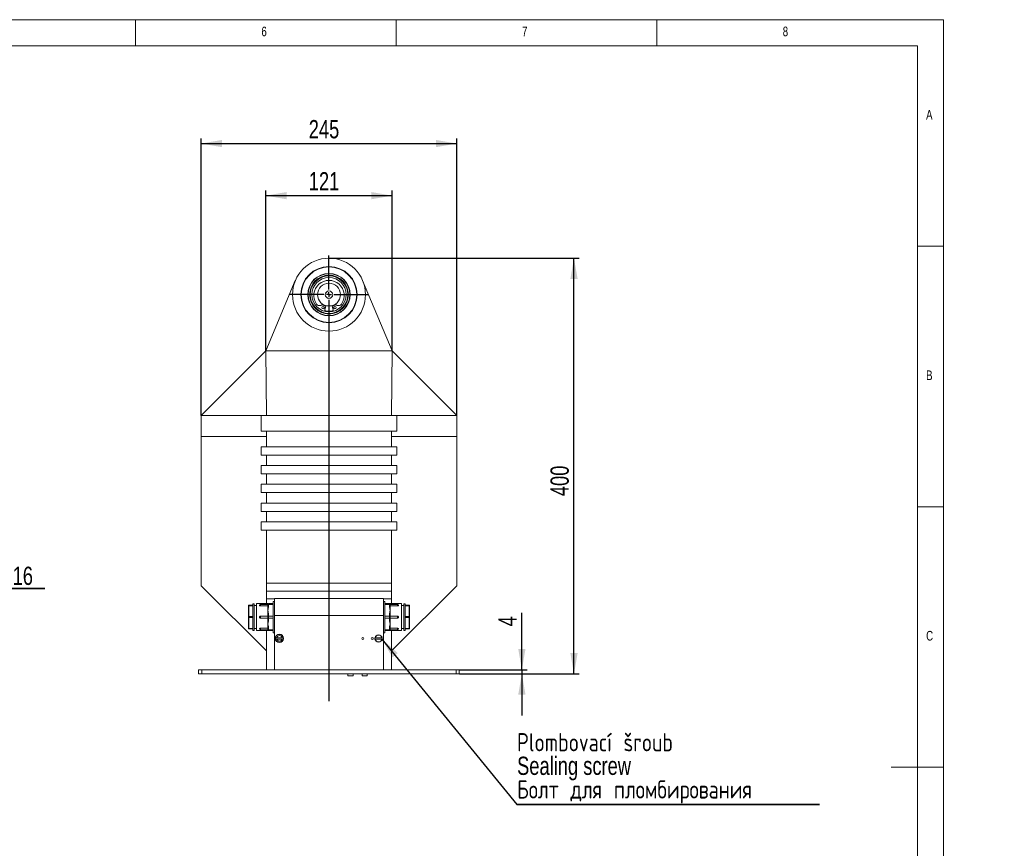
# Model space of a CAD drawing. Header units: millimetres. Extents: x 5 to 616, y 5 to 292.
# Tile 10 of 11: x 238 to 427, y 133 to 292. Entities that reach past the tile are written whole.
import ezdxf

# ---------------------------------------------------------------- set-up
doc = ezdxf.new("R2010")
doc.units = ezdxf.units.MM
doc.layers.add('HLADINA0', color=7, linetype='Continuous')
doc.styles.add('SLDTEXTSTYLE0', font='TXT', dxfattribs={"width": 0.75})
doc.styles.add('SLDTEXTSTYLE4', font='TXT', dxfattribs={"width": 0.75, "bigfont": 'bigfont'})
doc.dimstyles.new('SLDDIMSTYLE0', dxfattribs={"dimtxt": 3.5, "dimasz": 4, "dimexe": 0, "dimexo": 0.0625, "dimgap": 0.875, "dimtad": 1, "dimlfac": 5, "dimrnd": 1e-09, "dimzin": 12, "dimdsep": 46, "dimtxsty": 'SLDTEXTSTYLE0', "dimsah": 1, "dimcen": 0.09, "dimadec": 0, "dimazin": 3, "dimtfac": 1, "dimtofl": 0, "dimtmove": 0, "dimatfit": 3, "dimfxl": 1, "dimfrac": 2, "dimtolj": 1, "dimtzin": 12, "dimarcsym": 0})
doc.dimstyles.new('SLDDIMSTYLE4', dxfattribs={"dimtxt": 3.5, "dimasz": 4, "dimexe": 0, "dimexo": 0.0625, "dimgap": 0.875, "dimtad": 1, "dimlfac": 5, "dimrnd": 1e-09, "dimzin": 12, "dimdsep": 46, "dimtxsty": 'SLDTEXTSTYLE0', "dimsah": 1, "dimcen": 0.09, "dimadec": 0, "dimazin": 3, "dimtfac": 1, "dimtmove": 0, "dimatfit": 0, "dimfxl": 1, "dimfrac": 2, "dimtolj": 1, "dimtzin": 12, "dimarcsym": 0})
doc.dimstyles.new('SLDDIMSTYLE5', dxfattribs={"dimtxt": 0.18, "dimasz": 4, "dimexe": 0, "dimexo": 0.0625, "dimgap": 0, "dimtad": 0, "dimtih": 1, "dimtoh": 1, "dimdec": 0, "dimrnd": 1e-09, "dimzin": 0, "dimdsep": 46, "dimtxsty": 'Standard', "dimsah": 1, "dimcen": 0.09, "dimadec": 0, "dimazin": 0, "dimtfac": 4, "dimtdec": 0, "dimtofl": 0, "dimtmove": 0, "dimatfit": 3, "dimfxl": 1, "dimfrac": 2, "dimtolj": 1, "dimtzin": 0, "dimarcsym": 0})

# ---------------------------------------------------------------- blocks, each defined once
blk = doc.blocks.new('SW_NOTE_3')
at = {"layer": 'HLADINA0', "color": 0}
for p, q in [((0, 0), (15.67, 0)), ((15.67, 0), (0, 0)), ((0, 0), (15.67, 0)), ((15.67, 0), (0, 0)), ((0, 0), (15.67, 0)), ((15.67, 0), (0, 0))]:
    blk.add_line(p, q, dxfattribs=at)
at = {"layer": 'HLADINA0', "color": 0, "insert": (7.65, 4.17), "char_height": 3.5, "attachment_point": 2, "style": 'SLDTEXTSTYLE0'}
blk.add_mtext('M8x 16', dxfattribs=at)
blk = doc.blocks.new('_D_10')
at = {"layer": 'HLADINA0'}
for p, q in [((297.14, 246.22), (345.13, 246.22)), ((344.13, 166.42), (344.13, 246.22)), ((322.14, 166.42), (345.13, 166.42))]:
    blk.add_line(p, q, dxfattribs=at)
for points in [[(344.13, 246.22), (343.43, 242.22), (344.83, 242.22)], [(344.13, 166.42), (344.83, 170.42), (343.43, 170.42)]]:
    blk.add_solid(points, dxfattribs=at)
at = {"layer": 'HLADINA0', "insert": (339.62, 200.54), "char_height": 3.5, "attachment_point": 1, "rotation": 90, "style": 'SLDTEXTSTYLE0'}
blk.add_mtext('400', dxfattribs=at)
blk = doc.blocks.new('_D_11')
at = {"layer": 'HLADINA0'}
for p, q in [((334.13, 167.22), (334.13, 178.12)), ((322.14, 167.22), (335.13, 167.22)), ((322.14, 166.42), (335.13, 166.42)), ((334.13, 167.22), (334.13, 166.42)), ((334.13, 166.42), (334.13, 158.42))]:
    blk.add_line(p, q, dxfattribs=at)
for points in [[(334.13, 167.22), (334.83, 171.22), (333.43, 171.22)], [(334.13, 166.42), (333.43, 162.42), (334.83, 162.42)]]:
    blk.add_solid(points, dxfattribs=at)
at = {"layer": 'HLADINA0', "insert": (329.62, 175.53), "char_height": 3.5, "attachment_point": 1, "rotation": 90, "style": 'SLDTEXTSTYLE0'}
blk.add_mtext('4', dxfattribs=at)
blk = doc.blocks.new('_D_12')
at = {"layer": 'HLADINA0'}
for p, q in [((285.03, 228.43), (285.03, 259.22)), ((309.23, 228.43), (309.23, 259.22)), ((285.03, 258.22), (309.23, 258.22))]:
    blk.add_line(p, q, dxfattribs=at)
for points in [[(285.03, 258.22), (289.03, 257.52), (289.03, 258.92)], [(309.23, 258.22), (305.23, 258.92), (305.23, 257.52)]]:
    blk.add_solid(points, dxfattribs=at)
at = {"layer": 'HLADINA0', "insert": (293.25, 262.73), "char_height": 3.5, "attachment_point": 1, "style": 'SLDTEXTSTYLE0'}
blk.add_mtext('121', dxfattribs=at)
blk = doc.blocks.new('_D_13')
at = {"layer": 'HLADINA0'}
for p, q in [((272.63, 216.03), (272.63, 269.22)), ((272.63, 268.22), (321.63, 268.22)), ((321.63, 216.03), (321.63, 269.22))]:
    blk.add_line(p, q, dxfattribs=at)
for points in [[(272.63, 268.22), (276.63, 267.52), (276.63, 268.92)], [(321.63, 268.22), (317.63, 268.92), (317.63, 267.52)]]:
    blk.add_solid(points, dxfattribs=at)
at = {"layer": 'HLADINA0', "insert": (293.25, 272.73), "char_height": 3.5, "attachment_point": 1, "style": 'SLDTEXTSTYLE0'}
blk.add_mtext('245', dxfattribs=at)
blk = doc.blocks.new('SW_NOTE_4')
at = {"layer": 'HLADINA0', "color": 0}
for p, q in [((0, 0), (58.06, 0)), ((58.06, 0), (0, 0)), ((0, 0), (58.06, 0)), ((58.06, 0), (0, 0)), ((0, 0), (58.06, 0)), ((58.06, 0), (0, 0))]:
    blk.add_line(p, q, dxfattribs=at)
at = {"layer": 'HLADINA0', "color": 0, "char_height": 3.5, "attachment_point": 1}
for s, insert, style in [('Plombovací šroub', (0.07, 13.67), 'SLDTEXTSTYLE4'), ('Sealing screw', (0.07, 9.15), 'SLDTEXTSTYLE0'), ('\\M+18441\\M+18480\\M+1847C\\M+18484 \\M+18474\\M+1847C\\M+18491 \\M+18481\\M+1847C\\M+18480\\M+1847D\\M+18471\\M+18479\\M+18482\\M+18480\\M+18472\\M+18470\\M+1847E\\M+18479\\M+18491', (0.07, 4.62), 'SLDTEXTSTYLE4')]:
    blk.add_mtext(s, dxfattribs=dict(at, insert=insert, style=style))
blk = doc.blocks.new('SW_CENTERMARKSYMBOL_1')
at = {"layer": 'HLADINA0', "color": 0}
for p, q in [((0, 1), (0, 7.5)), ((-1, 0), (-7.5, 0)), ((0, 0), (-0.5, 0)), ((0, 0), (0, 0.5)), ((0, 0), (0, -0.5)), ((0, 0), (0.5, 0)), ((1, 0), (7.5, 0)), ((0, -1), (0, -78.03))]:
    blk.add_line(p, q, dxfattribs=at)

msp = doc.modelspace()

# ---------------------------------------------------------------- linework, layer by layer
at = {"color": 7, "linetype": 'Continuous', "lineweight": 0}
for p, q in [((415, 292), (5, 292)), ((260, 287), (260, 292)), ((310, 292), (310, 287)), ((360, 287), (360, 292)), ((415, 5), (415, 292)), ((410, 287), (10, 287)), ((410, 287), (410, 10)), ((415, 248.5), (410, 248.5)), ((410, 198.5), (415, 198.5)), ((415, 148.5), (405, 148.5))]:
    msp.add_line(p, q, dxfattribs=at)
at = {"color": 7, "linetype": 'Continuous', "lineweight": 15}
for p, q in [((285.0334, 228.4197), (290.6747, 241.9188)), ((303.5921, 241.9188), (309.2334, 228.4197)), ((293.1234, 239.2197), (293.1234, 239.916)), ((301.1434, 239.916), (301.1434, 239.2197)), ((293.1234, 238.5234), (293.1234, 239.2197)), ((301.1434, 239.2197), (301.1434, 238.5234)), ((294.7077, 237.4104), (294.7087, 237.4112)), ((296.5331, 236.9891), (296.2784, 236.0427)), ((297.9884, 236.0427), (297.7337, 236.9891)), ((299.5581, 237.4112), (299.5591, 237.4104)), ((272.6334, 216.0197), (285.0334, 228.4197)), ((309.2334, 228.4197), (285.0334, 228.4197)), ((285.0334, 228.4197), (285.1334, 216.0197)), ((309.2334, 228.4197), (309.1334, 216.0197)), ((321.6334, 216.0197), (309.2334, 228.4197)), ((272.6334, 216.0197), (272.6334, 212.0197)), ((284.1334, 216.0197), (272.6334, 216.0197)), ((284.1334, 216.0197), (310.1334, 216.0197)), ((284.1334, 216.0197), (284.1334, 213.0197)), ((310.1334, 213.0197), (310.1334, 216.0197)), ((310.1334, 216.0197), (321.6334, 216.0197)), ((321.6334, 216.0197), (321.6334, 212.0197)), ((272.6334, 212.0197), (285.1334, 212.0197)), ((272.6334, 212.0197), (272.6334, 183.3197)), ((284.1334, 213.0197), (310.1334, 213.0197)), ((285.1334, 213.0197), (285.1334, 212.0197)), ((285.1334, 210.0197), (285.1334, 212.0197)), ((309.1334, 213.0197), (309.1334, 212.0197)), ((309.1334, 210.0197), (309.1334, 212.0197)), ((309.1334, 212.0197), (321.6334, 212.0197)), ((321.6334, 212.0197), (321.6334, 183.3197)), ((284.1334, 210.0197), (310.1334, 210.0197)), ((284.1334, 210.0197), (284.1334, 208.4197)), ((310.1334, 208.4197), (310.1334, 210.0197)), ((284.1334, 208.4197), (310.1334, 208.4197)), ((285.1334, 206.4197), (285.1334, 208.4197)), ((309.1334, 206.4197), (309.1334, 208.4197)), ((284.1334, 206.4197), (284.1334, 204.8197)), ((284.1334, 206.4197), (310.1334, 206.4197)), ((310.1334, 204.8197), (310.1334, 206.4197)), ((284.1334, 204.8197), (310.1334, 204.8197)), ((285.1334, 202.8197), (285.1334, 204.8197)), ((309.1334, 202.8197), (309.1334, 204.8197)), ((284.1334, 202.8197), (284.1334, 201.2197)), ((284.1334, 202.8197), (310.1334, 202.8197)), ((310.1334, 201.2197), (310.1334, 202.8197)), ((284.1334, 201.2197), (310.1334, 201.2197)), ((285.1334, 199.2197), (285.1334, 201.2197)), ((309.1334, 199.2197), (309.1334, 201.2197)), ((284.1334, 199.2197), (284.1334, 197.6197)), ((284.1334, 199.2197), (310.1334, 199.2197)), ((310.1334, 197.6197), (310.1334, 199.2197)), ((284.1334, 197.6197), (310.1334, 197.6197)), ((285.1334, 195.6197), (285.1334, 197.6197)), ((309.1334, 195.6197), (309.1334, 197.6197)), ((284.1334, 195.6197), (310.1334, 195.6197)), ((284.1334, 195.6197), (284.1334, 194.0197)), ((310.1334, 194.0197), (310.1334, 195.6197)), ((284.1334, 194.0197), (310.1334, 194.0197)), ((285.1334, 183.8197), (285.1334, 194.0197)), ((309.1334, 183.8197), (309.1334, 194.0197)), ((272.6334, 183.3197), (285.1334, 170.8197)), ((285.1334, 183.8197), (309.1334, 183.8197)), ((285.1334, 182.3197), (285.1334, 183.8197)), ((309.1334, 183.8197), (309.1334, 182.3197)), ((309.1334, 170.8197), (321.6334, 183.3197)), ((285.1334, 182.3197), (309.1334, 182.3197)), ((285.1334, 180.8197), (285.1334, 182.3197)), ((309.1334, 182.3197), (309.1334, 180.8197)), ((281.7034, 179.4718), (281.7034, 179.5477)), ((281.7034, 177.3936), (281.7034, 179.4718)), ((281.7434, 179.5823), (281.7434, 179.5877)), ((281.7434, 179.5877), (282.5034, 179.5877)), ((281.7434, 179.5823), (281.7434, 179.5064)), ((282.5034, 179.5823), (281.7434, 179.5823)), ((281.7434, 179.4918), (281.7434, 179.5064)), ((281.7434, 179.5064), (282.5034, 179.5064)), ((282.5034, 179.4918), (281.7434, 179.4918)), ((281.7434, 179.4918), (281.7434, 177.4136)), ((282.8034, 179.8889), (282.5034, 179.8889)), ((282.5034, 179.8889), (282.5034, 179.5864)), ((282.5034, 179.5864), (282.5034, 179.5823)), ((282.5034, 179.5823), (282.5034, 179.5444)), ((282.5034, 179.5444), (282.5034, 179.5064)), ((282.5034, 179.5064), (282.5034, 179.4998)), ((282.5034, 179.4998), (282.5034, 177.4043)), ((282.8034, 179.8889), (282.8034, 174.7465)), ((283.2034, 179.5177), (282.8034, 179.5177)), ((285.4034, 179.9158), (283.2034, 179.9158)), ((283.2034, 174.7196), (283.2034, 179.9158)), ((285.4034, 179.7677), (284.0034, 179.7677)), ((284.0034, 179.7677), (284.0034, 179.4611)), ((284.0034, 179.4611), (285.4034, 179.4611)), ((285.1334, 180.8197), (286.6834, 180.8197)), ((285.1334, 179.9158), (285.1334, 180.8197)), ((285.4034, 179.8158), (285.4034, 179.9158)), ((285.4034, 179.6694), (285.4034, 179.8158)), ((285.4034, 179.185), (285.4034, 179.6694)), ((285.5034, 179.9158), (285.5034, 179.7426)), ((285.5034, 179.9158), (286.4034, 179.9158)), ((285.5034, 179.7426), (285.5034, 179.235)), ((285.5034, 179.7426), (286.4034, 179.7426)), ((286.6834, 180.3177), (286.4034, 180.3177)), ((286.4034, 174.3177), (286.4034, 180.3177)), ((286.6834, 180.9177), (307.5834, 180.9177)), ((286.6834, 177.6177), (286.6834, 180.9177)), ((307.5834, 177.6177), (307.5834, 180.9177)), ((307.5834, 180.8197), (309.1334, 180.8197)), ((307.8634, 180.3177), (307.5834, 180.3177)), ((307.8634, 180.3177), (307.8634, 174.3177)), ((308.7634, 179.9158), (307.8634, 179.9158)), ((308.7634, 179.7426), (307.8634, 179.7426)), ((308.7634, 179.7426), (308.7634, 179.9158)), ((308.7634, 179.235), (308.7634, 179.7426)), ((311.0634, 179.9158), (308.8634, 179.9158)), ((308.8634, 179.9158), (308.8634, 179.8158)), ((308.8634, 179.8158), (308.8634, 179.6694)), ((310.2634, 179.7677), (308.8634, 179.7677)), ((308.8634, 179.6694), (308.8634, 179.185)), ((308.8634, 179.4611), (310.2634, 179.4611)), ((309.1334, 179.9158), (309.1334, 180.8197)), ((310.2634, 179.4611), (310.2634, 179.7677)), ((311.0634, 179.9158), (311.0634, 174.7196)), ((311.4634, 179.5177), (311.0634, 179.5177)), ((311.7634, 179.8889), (311.4634, 179.8889)), ((311.4634, 177.3177), (311.4634, 179.8889)), ((311.7634, 179.5864), (311.7634, 179.8889)), ((311.7634, 179.5877), (312.5234, 179.5877)), ((311.7634, 179.5823), (311.7634, 179.5864)), ((311.7634, 179.5444), (311.7634, 179.5823)), ((312.5234, 179.5823), (311.7634, 179.5823)), ((311.7634, 179.5064), (311.7634, 179.5444)), ((311.7634, 179.4998), (311.7634, 179.5064)), ((311.7634, 179.5064), (312.5234, 179.5064)), ((311.7634, 177.4043), (311.7634, 179.4998)), ((312.5234, 179.4918), (311.7634, 179.4918)), ((312.5234, 179.5877), (312.5234, 179.5823)), ((312.5234, 179.5064), (312.5234, 179.5823)), ((312.5234, 179.5064), (312.5234, 179.4918)), ((312.5234, 177.4136), (312.5234, 179.4918)), ((312.5634, 179.5477), (312.5634, 179.4718)), ((312.5634, 179.4718), (312.5634, 177.3936)), ((285.4034, 178.6167), (285.4034, 179.185)), ((285.4034, 177.9485), (285.4034, 178.6167)), ((285.4034, 177.4641), (285.4034, 177.9485)), ((285.5034, 177.9985), (285.5034, 177.4909)), ((286.6834, 177.6177), (307.5834, 177.6177)), ((286.6834, 167.2197), (286.6834, 177.6177)), ((307.5834, 167.2197), (307.5834, 177.6177)), ((308.7634, 177.4909), (308.7634, 177.9985)), ((308.8634, 179.185), (308.8634, 178.6167)), ((308.8634, 178.6167), (308.8634, 177.9485)), ((308.8634, 177.9485), (308.8634, 177.4641)), ((281.7434, 177.3936), (281.7034, 177.3936)), ((281.7034, 177.2418), (281.7034, 177.3936)), ((281.7034, 177.2418), (281.7434, 177.2418)), ((281.7034, 175.1636), (281.7034, 177.2418)), ((281.7434, 177.3936), (281.7434, 177.4136)), ((281.7434, 177.4136), (282.5034, 177.4136)), ((282.5034, 177.3936), (281.7434, 177.3936)), ((281.7434, 177.3936), (281.7434, 177.2418)), ((281.7434, 177.2218), (281.7434, 177.2418)), ((281.7434, 177.2418), (282.5034, 177.2418)), ((282.5034, 177.2218), (281.7434, 177.2218)), ((281.7434, 177.2218), (281.7434, 175.1436)), ((282.5034, 177.4043), (282.5034, 177.3936)), ((282.5034, 177.3936), (282.5034, 177.3177)), ((282.5034, 177.3177), (282.5034, 177.2418)), ((282.5034, 177.2418), (282.5034, 177.2311)), ((282.5034, 177.2311), (282.5034, 175.1355)), ((285.4034, 177.5177), (284.0034, 177.5177)), ((284.0034, 177.5175), (284.0034, 177.5177)), ((284.0034, 177.5177), (284.0034, 177.1177)), ((284.0034, 177.1177), (284.0034, 177.1178)), ((284.0034, 177.1177), (285.4034, 177.1177)), ((285.4034, 177.1713), (285.4034, 177.4641)), ((285.4034, 176.6869), (285.4034, 177.1713)), ((285.4034, 176.0187), (285.4034, 176.6869)), ((285.4034, 175.4504), (285.4034, 176.0187)), ((285.5034, 177.4909), (285.5034, 177.1445)), ((285.5034, 177.4909), (286.4034, 177.4909)), ((285.5034, 177.1445), (286.4034, 177.1445)), ((285.5034, 177.1445), (285.5034, 176.6369)), ((308.7634, 177.4909), (307.8634, 177.4909)), ((308.7634, 177.1445), (307.8634, 177.1445)), ((308.7634, 177.1445), (308.7634, 177.4909)), ((308.7634, 176.6369), (308.7634, 177.1445)), ((310.2634, 177.5177), (308.8634, 177.5177)), ((308.8634, 177.4641), (308.8634, 177.1713)), ((308.8634, 177.1713), (308.8634, 176.6869)), ((308.8634, 177.1177), (310.2634, 177.1177)), ((308.8634, 176.6869), (308.8634, 176.0187)), ((308.8634, 176.0187), (308.8634, 175.4504)), ((310.2634, 177.5177), (310.2634, 177.5175)), ((310.2634, 177.1177), (310.2634, 177.5177)), ((310.2634, 177.1178), (310.2634, 177.1177)), ((311.4634, 174.7465), (311.4634, 177.3177)), ((311.7634, 177.4136), (312.5234, 177.4136)), ((311.7634, 177.3936), (311.7634, 177.4043)), ((312.5234, 177.3936), (311.7634, 177.3936)), ((311.7634, 177.3177), (311.7634, 177.3936)), ((311.7634, 177.2418), (311.7634, 177.3177)), ((311.7634, 177.2418), (312.5234, 177.2418)), ((311.7634, 177.2311), (311.7634, 177.2418)), ((311.7634, 175.1355), (311.7634, 177.2311)), ((312.5234, 177.2218), (311.7634, 177.2218)), ((312.5234, 177.4136), (312.5234, 177.3936)), ((312.5234, 177.2418), (312.5234, 177.3936)), ((312.5634, 177.3936), (312.5234, 177.3936)), ((312.5234, 177.2418), (312.5234, 177.2218)), ((312.5234, 177.2418), (312.5634, 177.2418)), ((312.5234, 175.1436), (312.5234, 177.2218)), ((312.5634, 177.3936), (312.5634, 177.2418)), ((312.5634, 177.2418), (312.5634, 175.1636)), ((281.7034, 175.0877), (281.7034, 175.1636)), ((281.7434, 175.1436), (282.5034, 175.1436)), ((281.7434, 175.1289), (281.7434, 175.1436)), ((282.5034, 175.1289), (281.7434, 175.1289)), ((281.7434, 175.1289), (281.7434, 175.053)), ((281.7434, 175.053), (282.5034, 175.053)), ((281.7434, 175.0477), (281.7434, 175.053)), ((282.5034, 175.0477), (281.7434, 175.0477)), ((282.5034, 175.1355), (282.5034, 175.1289)), ((282.5034, 175.1289), (282.5034, 175.091)), ((282.5034, 175.091), (282.5034, 175.053)), ((282.5034, 175.053), (282.5034, 175.049)), ((282.5034, 175.049), (282.5034, 174.7465)), ((282.5034, 174.7465), (282.8034, 174.7465)), ((282.8034, 175.1177), (283.2034, 175.1177)), ((283.2034, 174.7196), (285.4034, 174.7196)), ((285.4034, 175.1743), (284.0034, 175.1743)), ((284.0034, 175.1743), (284.0034, 174.8677)), ((284.0034, 174.8677), (285.4034, 174.8677)), ((285.1334, 167.2197), (285.1334, 174.7196)), ((285.4034, 174.966), (285.4034, 175.4504)), ((285.4034, 174.8196), (285.4034, 174.966)), ((285.4034, 174.7196), (285.4034, 174.8196)), ((285.5034, 175.4004), (285.5034, 174.8928)), ((285.5034, 174.8928), (286.4034, 174.8928)), ((285.5034, 174.8928), (285.5034, 174.7196)), ((285.5034, 174.7196), (286.4034, 174.7196)), ((286.4034, 174.3177), (286.6834, 174.3177)), ((307.5834, 174.3177), (307.8634, 174.3177)), ((308.7634, 174.8928), (307.8634, 174.8928)), ((308.7634, 174.7196), (307.8634, 174.7196)), ((308.7634, 174.8928), (308.7634, 175.4004)), ((308.7634, 174.7196), (308.7634, 174.8928)), ((308.8634, 175.4504), (308.8634, 174.966)), ((310.2634, 175.1743), (308.8634, 175.1743)), ((308.8634, 174.966), (308.8634, 174.8196)), ((308.8634, 174.8677), (310.2634, 174.8677)), ((308.8634, 174.8196), (308.8634, 174.7196)), ((308.8634, 174.7196), (311.0634, 174.7196)), ((309.1334, 167.2197), (309.1334, 174.7196)), ((310.2634, 174.8677), (310.2634, 175.1743)), ((311.0634, 175.1177), (311.4634, 175.1177)), ((311.4634, 174.7465), (311.7634, 174.7465)), ((311.7634, 175.1436), (312.5234, 175.1436)), ((311.7634, 175.1289), (311.7634, 175.1355)), ((312.5234, 175.1289), (311.7634, 175.1289)), ((311.7634, 175.091), (311.7634, 175.1289)), ((311.7634, 175.053), (311.7634, 175.091)), ((311.7634, 175.053), (312.5234, 175.053)), ((311.7634, 175.049), (311.7634, 175.053)), ((311.7634, 174.7465), (311.7634, 175.049)), ((312.5234, 175.0477), (311.7634, 175.0477)), ((312.5234, 175.1436), (312.5234, 175.1289)), ((312.5234, 175.053), (312.5234, 175.1289)), ((312.5234, 175.053), (312.5234, 175.0477)), ((312.5634, 175.1636), (312.5634, 175.0877)), ((288.1529, 173.3397), (287.1038, 173.3397)), ((287.1038, 173.0997), (288.1529, 173.0997)), ((305.9894, 173.3397), (307.2874, 173.3397)), ((305.9894, 173.0997), (307.2874, 173.0997)), ((272.1334, 166.4197), (272.1334, 167.2197)), ((272.1334, 167.2197), (272.7334, 167.2197)), ((272.7334, 166.4197), (272.1334, 166.4197)), ((272.7334, 167.2197), (272.7334, 166.4197)), ((321.5334, 167.2197), (272.7334, 167.2197)), ((272.7334, 166.4197), (321.5334, 166.4197)), ((300.7434, 166.4197), (300.7434, 166.0389)), ((301.7434, 166.0389), (301.7434, 166.4197)), ((303.4834, 166.4197), (303.4834, 166.0389)), ((304.4834, 166.0389), (304.4834, 166.4197)), ((321.5334, 166.4197), (321.5334, 167.2197)), ((321.5334, 167.2197), (322.1334, 167.2197)), ((322.1334, 166.4197), (321.5334, 166.4197)), ((322.1334, 167.2197), (322.1334, 166.4197)), ((300.7434, 166.0389), (301.7434, 166.0389)), ((303.4834, 166.0389), (304.4834, 166.0389))]:
    msp.add_line(p, q, dxfattribs=at)
at = {"color": 7, "linetype": 'Continuous', "lineweight": 15, "flags": 128}
for points in [[(281.7434, 179.4918), (281.7356, 179.4914), (281.7281, 179.4903), (281.7212, 179.4884), (281.7151, 179.4859), (281.7101, 179.4829), (281.7064, 179.4795), (281.7041, 179.4757), (281.7034, 179.4718)], [(312.5634, 179.4718), (312.5626, 179.4757), (312.5603, 179.4795), (312.5566, 179.4829), (312.5517, 179.4859), (312.5456, 179.4884), (312.5387, 179.4903), (312.5312, 179.4914), (312.5234, 179.4918)], [(285.4034, 179.185), (285.4053, 179.1947), (285.411, 179.2041), (285.4202, 179.2127), (285.4327, 179.2203), (285.4478, 179.2265), (285.4651, 179.2312), (285.4839, 179.234), (285.5034, 179.235)], [(285.5034, 177.9985), (285.4839, 177.9975), (285.4651, 177.9947), (285.4478, 177.9901), (285.4327, 177.9838), (285.4202, 177.9763), (285.411, 177.9676), (285.4053, 177.9582), (285.4034, 177.9485)], [(308.7634, 179.235), (308.7829, 179.234), (308.8016, 179.2312), (308.8189, 179.2265), (308.8341, 179.2203), (308.8465, 179.2127), (308.8558, 179.2041), (308.8615, 179.1947), (308.8634, 179.185)], [(308.7634, 177.9985), (308.7829, 177.9975), (308.8016, 177.9947), (308.8189, 177.9901), (308.8341, 177.9838), (308.8465, 177.9763), (308.8558, 177.9676), (308.8615, 177.9582), (308.8634, 177.9485)], [(281.7034, 177.3936), (281.7041, 177.3975), (281.7064, 177.4012), (281.7101, 177.4047), (281.7151, 177.4077), (281.7212, 177.4102), (281.7281, 177.4121), (281.7356, 177.4132), (281.7434, 177.4136)], [(281.7434, 177.2218), (281.7356, 177.2222), (281.7281, 177.2233), (281.7212, 177.2252), (281.7151, 177.2277), (281.7101, 177.2307), (281.7064, 177.2341), (281.7041, 177.2379), (281.7034, 177.2418)], [(285.5034, 176.6369), (285.4839, 176.6378), (285.4651, 176.6407), (285.4478, 176.6453), (285.4327, 176.6515), (285.4202, 176.6591), (285.411, 176.6677), (285.4053, 176.6771), (285.4034, 176.6869)], [(308.7634, 176.6369), (308.7829, 176.6378), (308.8016, 176.6407), (308.8189, 176.6453), (308.8341, 176.6515), (308.8465, 176.6591), (308.8558, 176.6677), (308.8615, 176.6771), (308.8634, 176.6869)], [(312.5234, 177.4136), (312.5312, 177.4132), (312.5387, 177.4121), (312.5456, 177.4102), (312.5517, 177.4077), (312.5566, 177.4047), (312.5603, 177.4012), (312.5626, 177.3975), (312.5634, 177.3936)], [(312.5634, 177.2418), (312.5626, 177.2379), (312.5603, 177.2341), (312.5566, 177.2307), (312.5517, 177.2277), (312.5456, 177.2252), (312.5387, 177.2233), (312.5312, 177.2222), (312.5234, 177.2218)], [(281.7034, 175.1636), (281.7041, 175.1597), (281.7064, 175.1559), (281.7101, 175.1525), (281.7151, 175.1494), (281.7212, 175.1469), (281.7281, 175.1451), (281.7356, 175.144), (281.7434, 175.1436)], [(285.5034, 175.4004), (285.4839, 175.4014), (285.4651, 175.4042), (285.4478, 175.4088), (285.4327, 175.4151), (285.4202, 175.4226), (285.411, 175.4313), (285.4053, 175.4407), (285.4034, 175.4504)], [(308.8634, 175.4504), (308.8615, 175.4407), (308.8558, 175.4313), (308.8465, 175.4226), (308.8341, 175.4151), (308.8189, 175.4088), (308.8016, 175.4042), (308.7829, 175.4014), (308.7634, 175.4004)], [(312.5234, 175.1436), (312.5312, 175.144), (312.5387, 175.1451), (312.5456, 175.1469), (312.5517, 175.1494), (312.5566, 175.1525), (312.5603, 175.1559), (312.5626, 175.1597), (312.5634, 175.1636)]]:
    msp.add_lwpolyline(points, dxfattribs=at)
at = {"color": 7, "linetype": 'Continuous', "lineweight": 15}
for centre, radius in [((297.1334, 239.2197), 7), ((297.1334, 239.2197), 5.4), ((297.1334, 239.2197), 5.33), ((297.1334, 239.2197), 4.07), ((297.1334, 239.2197), 4.01), ((297.1334, 239.2197), 3.7171), ((297.1334, 239.2197), 3.61), ((297.1334, 239.2197), 3.29), ((297.1334, 239.2197), 2.18), ((297.1334, 239.2197), 0.7111), ((295.9905, 236.7239), 0.25), ((298.2762, 236.7239), 0.25), ((287.6284, 173.2197), 0.8), ((287.6284, 173.2197), 0.7772), ((303.6034, 173.1997), 0.19), ((305.4434, 173.1997), 0.19)]:
    msp.add_circle(centre, radius, dxfattribs=at)
for centre, radius, start, end in [((297.1334, 239.0319), 2.9178, 326.239061, 213.760939), ((295.2977, 237.8506), 0.7348, 216.717796, 314.661381), ((295.8283, 237.3137), 0.02, 55.600405, 134.661381), ((297.1334, 239.2197), 2.29, 235.600405, 254.441612), ((297.1334, 239.2197), 3.18, 254.937685, 285.062315), ((296.5138, 236.9943), 0.02, 344.937685, 74.441612), ((297.753, 236.9943), 0.02, 105.558388, 195.062315), ((297.1334, 239.2197), 2.29, 285.558388, 304.399595), ((298.4384, 237.3137), 0.02, 45.338619, 124.399595), ((298.969, 237.8506), 0.7348, 225.338619, 323.282204), ((281.7434, 179.5477), 0.04, 90, 180), ((281.7409, 179.5448), 0.0376, 86.191275, 175.596525), ((281.7409, 179.4689), 0.0376, 86.188989, 175.596371), ((284.0034, 179.5677), 0.2, 90, 180), ((285.5034, 179.8158), 0.1, 90, 180), ((308.7634, 179.8158), 0.1, 0, 90), ((310.2634, 179.5677), 0.2, 0, 90), ((312.5234, 179.5477), 0.04, 0, 90), ((312.5259, 179.5448), 0.0376, 4.403475, 93.808725), ((312.5259, 179.4689), 0.0376, 4.403629, 93.811011), ((281.7409, 175.1665), 0.0376, 184.406046, 273.808594), ((281.7409, 175.0906), 0.0376, 184.403629, 273.811011), ((281.7434, 175.0877), 0.04, 180, 270), ((284.0034, 175.0677), 0.2, 180, 270), ((285.5034, 174.8196), 0.1, 180, 270), ((306.6384, 173.2197), 0.7, 9.87089, 170.12911), ((306.6384, 173.2197), 0.66, 10.475682, 169.524318), ((308.7634, 174.8196), 0.1, 270, 0), ((310.2634, 175.0677), 0.2, 270, 0), ((312.5259, 175.1665), 0.0376, 266.191406, 355.593954), ((312.5259, 175.0906), 0.0376, 266.188989, 355.596371), ((312.5234, 175.0877), 0.04, 270, 0), ((287.6284, 173.2197), 0.7747, 171.089419, 188.910581), ((287.6284, 173.2197), 0.5381, 12.886045, 167.113955), ((287.6284, 173.2197), 0.5381, 192.886045, 347.113955), ((287.6284, 173.2197), 0.7747, 351.089419, 8.910581), ((306.6384, 173.2197), 0.7, 170.12911, 189.87089), ((306.6384, 173.2197), 0.7, 189.87089, 350.12911), ((306.6384, 173.2197), 0.66, 190.475682, 349.524318), ((306.6384, 173.2197), 0.7, 350.12911, 9.87089)]:
    msp.add_arc(centre, radius, start, end, dxfattribs=at)
for centre, ratio, start_param, end_param in [((285.5034, 179.6694), 0.73205081, 1.57079633, 3.14159265), ((308.7634, 179.6694), 0.73205081, 0, 1.57079633), ((285.5034, 177.4641), 0.26794919, 1.57079633, 3.14159265), ((285.5034, 177.1713), 0.26794919, 3.14159265, 4.71238898), ((308.7634, 177.4641), 0.26794919, 0, 1.57079633), ((308.7634, 177.1713), 0.26794919, 4.71238898, 6.28318531), ((285.5034, 174.966), 0.73205081, 3.14159265, 4.71238898), ((308.7634, 174.966), 0.73205081, 4.71238898, 6.28318531)]:
    msp.add_ellipse(centre, major_axis=(0.1, 0), ratio=ratio, start_param=start_param, end_param=end_param, dxfattribs=at)
for points, knots in [([(284.0034, 179.4611), (283.9809, 179.4623), (283.936, 179.4649), (283.876, 179.4842), (283.8308, 179.5118), (283.8068, 179.5415), (283.8044, 179.5602), (283.8034, 179.5677)], [0, 0, 0, 0, 0.21458627, 0.42916446, 0.64382756, 0.85843771, 1, 1, 1, 1]), ([(310.4634, 179.5677), (310.4612, 179.5563), (310.4568, 179.5336), (310.4224, 179.5016), (310.3719, 179.4767), (310.3156, 179.4631), (310.2783, 179.4617), (310.2634, 179.4611)], [0, 0, 0, 0, 0.21419101, 0.4283687, 0.6427743, 0.85742488, 1, 1, 1, 1]), ([(285.5034, 179.235), (285.5004, 179.1771), (285.4898, 178.9701), (285.4377, 178.7655), (285.4037, 178.618), (285.4034, 178.6167)], [0, 0, 0, 0, 0.27762842, 0.99380398, 1, 1, 1, 1]), ([(285.4034, 178.6167), (285.4037, 178.6155), (285.4378, 178.4679), (285.4898, 178.2633), (285.5004, 178.0563), (285.5034, 177.9985)], [0, 0, 0, 0, 0.00619226, 0.72237109, 1, 1, 1, 1]), ([(308.8634, 178.6167), (308.8631, 178.618), (308.829, 178.7655), (308.777, 178.9701), (308.7663, 179.1771), (308.7634, 179.235)], [0, 0, 0, 0, 0.00619602, 0.72237158, 1, 1, 1, 1]), ([(308.7634, 177.9985), (308.7663, 178.0563), (308.777, 178.2633), (308.829, 178.4679), (308.8631, 178.6155), (308.8634, 178.6167)], [0, 0, 0, 0, 0.27762891, 0.99380774, 1, 1, 1, 1]), ([(283.8034, 177.3177), (283.8056, 177.3401), (283.81, 177.385), (283.8443, 177.4448), (283.8949, 177.49), (283.9512, 177.5141), (283.9885, 177.5166), (284.0034, 177.5175)], [0, 0, 0, 0, 0.21419004, 0.42837064, 0.64277256, 0.85742436, 1, 1, 1, 1]), ([(284.0034, 177.1178), (283.9809, 177.12), (283.936, 177.1244), (283.876, 177.1588), (283.8308, 177.2095), (283.8068, 177.2657), (283.8044, 177.3029), (283.8034, 177.3177)], [0, 0, 0, 0, 0.21458595, 0.42916694, 0.64382723, 0.85843376, 1, 1, 1, 1]), ([(285.5034, 176.6369), (285.5004, 176.579), (285.4898, 176.372), (285.4378, 176.1675), (285.4037, 176.0199), (285.4034, 176.0187)], [0, 0, 0, 0, 0.27762842, 0.993806, 1, 1, 1, 1]), ([(285.4034, 176.0187), (285.4037, 176.0174), (285.4377, 175.8698), (285.4898, 175.6653), (285.5004, 175.4582), (285.5034, 175.4004)], [0, 0, 0, 0, 0.00619602, 0.72237158, 1, 1, 1, 1]), ([(308.8634, 176.0187), (308.8631, 176.0199), (308.829, 176.1675), (308.777, 176.372), (308.7663, 176.579), (308.7634, 176.6369)], [0, 0, 0, 0, 0.006194, 0.72237158, 1, 1, 1, 1]), ([(308.7634, 175.4004), (308.7663, 175.4582), (308.777, 175.6653), (308.829, 175.8698), (308.8631, 176.0174), (308.8634, 176.0187)], [0, 0, 0, 0, 0.27762842, 0.99380398, 1, 1, 1, 1]), ([(310.2634, 177.5175), (310.2859, 177.5153), (310.3308, 177.5109), (310.3907, 177.4765), (310.4359, 177.4259), (310.46, 177.3697), (310.4624, 177.3325), (310.4634, 177.3177)], [0, 0, 0, 0, 0.21458533, 0.42916649, 0.64382694, 0.85843364, 1, 1, 1, 1]), ([(310.4634, 177.3177), (310.4612, 177.2953), (310.4568, 177.2504), (310.4224, 177.1906), (310.3719, 177.1454), (310.3156, 177.1213), (310.2783, 177.1188), (310.2634, 177.1178)], [0, 0, 0, 0, 0.21418964, 0.42836983, 0.64277451, 0.8574241, 1, 1, 1, 1]), ([(283.8034, 175.0677), (283.8056, 175.0791), (283.81, 175.1018), (283.8443, 175.1338), (283.8949, 175.1587), (283.9512, 175.1723), (283.9885, 175.1737), (284.0034, 175.1743)], [0, 0, 0, 0, 0.21419085, 0.42836839, 0.64277384, 0.85742529, 1, 1, 1, 1]), ([(310.2634, 175.1743), (310.2859, 175.173), (310.3308, 175.1705), (310.3907, 175.1512), (310.4359, 175.1236), (310.46, 175.0939), (310.4624, 175.0751), (310.4634, 175.0677)], [0, 0, 0, 0, 0.21458542, 0.42916321, 0.64382591, 0.85843797, 1, 1, 1, 1]), ([(287.1038, 173.3397), (287.0825, 173.3397), (287.0329, 173.3397), (286.9706, 173.3397), (286.9157, 173.3397), (286.8788, 173.3397), (286.8677, 173.3397), (286.863, 173.3397)], [0, 0, 0, 0, 0.18864293, 0.43741809, 0.59166861, 0.82803441, 1, 1, 1, 1]), ([(286.863, 173.0997), (286.8637, 173.0997), (286.8693, 173.0997), (286.8875, 173.0997), (286.9299, 173.0997), (286.987, 173.0997), (287.0519, 173.0997), (287.0915, 173.0997), (287.1038, 173.0997)], [0, 0, 0, 0, 0.0346771, 0.26956055, 0.40858503, 0.64977643, 0.89083741, 1, 1, 1, 1]), ([(288.3938, 173.3397), (288.3915, 173.3397), (288.3837, 173.3397), (288.3532, 173.3397), (288.2943, 173.3397), (288.2241, 173.3397), (288.175, 173.3397), (288.1529, 173.3397)], [0, 0, 0, 0, 0.09515999, 0.33018291, 0.56637027, 0.80513348, 1, 1, 1, 1]), ([(288.1529, 173.0997), (288.1552, 173.0997), (288.1861, 173.0997), (288.2451, 173.0997), (288.3177, 173.0997), (288.372, 173.0997), (288.3866, 173.0997), (288.3938, 173.0997)], [0, 0, 0, 0, 0.02039943, 0.27338347, 0.5204183, 0.76214378, 1, 1, 1, 1]), ([(305.9894, 173.3397), (305.9848, 173.3397), (305.9755, 173.3397), (305.9632, 173.3397), (305.954, 173.3397), (305.9494, 173.3397), (305.9489, 173.3397), (305.9487, 173.3397)], [0, 0, 0, 0, 0.219089, 0.43824405, 0.65553818, 0.8695087, 1, 1, 1, 1]), ([(305.9487, 173.0997), (305.9492, 173.0997), (305.9501, 173.0997), (305.9569, 173.0997), (305.967, 173.0997), (305.9785, 173.0997), (305.9862, 173.0997), (305.9894, 173.0997)], [0, 0, 0, 0, 0.21059687, 0.42113396, 0.63300278, 0.84788377, 1, 1, 1, 1]), ([(307.328, 173.3397), (307.3276, 173.3397), (307.3267, 173.3397), (307.3199, 173.3397), (307.3098, 173.3397), (307.2983, 173.3397), (307.2906, 173.3397), (307.2874, 173.3397)], [0, 0, 0, 0, 0.210596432, 0.421133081, 0.63299266, 0.847884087, 1, 1, 1, 1]), ([(307.2874, 173.0997), (307.292, 173.0997), (307.3013, 173.0997), (307.3136, 173.0997), (307.3227, 173.0997), (307.3274, 173.0997), (307.3278, 173.0997), (307.328, 173.0997)], [0, 0, 0, 0, 0.219089, 0.43824405, 0.65553818, 0.8695087, 1, 1, 1, 1])]:
    msp.add_open_spline(points, degree=3, knots=knots, dxfattribs=at)

# ---------------------------------------------------------------- block references
at = {"layer": 'HLADINA0'}
for name, p in [('SW_CENTERMARKSYMBOL_1', (297.1334, 239.2197)), ('SW_NOTE_3', (226.9448, 182.8256)), ('SW_NOTE_4', (333.1454, 141.3754))]:
    msp.add_blockref(name, p, dxfattribs=at)

# ---------------------------------------------------------------- texts
at = {"color": 7, "linetype": 'Continuous', "lineweight": 0, "char_height": 1.8521, "attachment_point": 1, "style": 'SLDTEXTSTYLE0'}
for s, insert in [('6', (284.1667, 290.668)), ('7', (334.1667, 290.668)), ('8', (384.1667, 290.668)), ('A', (411.6667, 274.668)), ('B', (411.6667, 224.668)), ('C', (411.6667, 174.668))]:
    msp.add_mtext(s, dxfattribs=dict(at, insert=insert))

# ---------------------------------------------------------------- dimensions: what is measured, and where the dimension line sits
at = {"layer": 'HLADINA0'}
for base, p1, p2, picture, middle in [((321.6334, 268.2197), (272.6334, 216.0197), (321.6334, 216.0197), '_D_13', (297.1334, 268.2197)), ((309.2334, 258.2197), (285.0334, 228.4197), (309.2334, 228.4197), '_D_12', (297.1334, 258.2197))]:
    dim = msp.add_linear_dim(base=base, p1=p1, p2=p2, dimstyle='SLDDIMSTYLE0', dxfattribs=at)
    dim.commit()
    dim.dimension.update_dxf_attribs({"geometry": picture, "text_midpoint": middle, "dimtype": 160})
dim = msp.add_linear_dim(base=(344.1334, 246.2197), p1=(322.1334, 166.4197), p2=(297.1334, 246.2197), angle=90, text='400', dimstyle='SLDDIMSTYLE0', dxfattribs=at)
dim.commit()
dim.dimension.update_dxf_attribs({"geometry": '_D_10', "text_midpoint": (344.1334, 204.4143), "dimtype": 160})
dim = msp.add_linear_dim(base=(334.1334, 166.4197), p1=(322.1334, 167.2197), p2=(322.1334, 166.4197), angle=90, dimstyle='SLDDIMSTYLE4', dxfattribs=at)
dim.commit()
dim.dimension.update_dxf_attribs({"geometry": '_D_11', "text_midpoint": (334.1334, 176.8235), "dimtype": 160})

# ---------------------------------------------------------------- leaders
msp.add_leader([(307.2874, 173.0997), (333.1454, 141.3754)], dimstyle='SLDDIMSTYLE5', dxfattribs=at)

doc.saveas('drawing.dxf')
